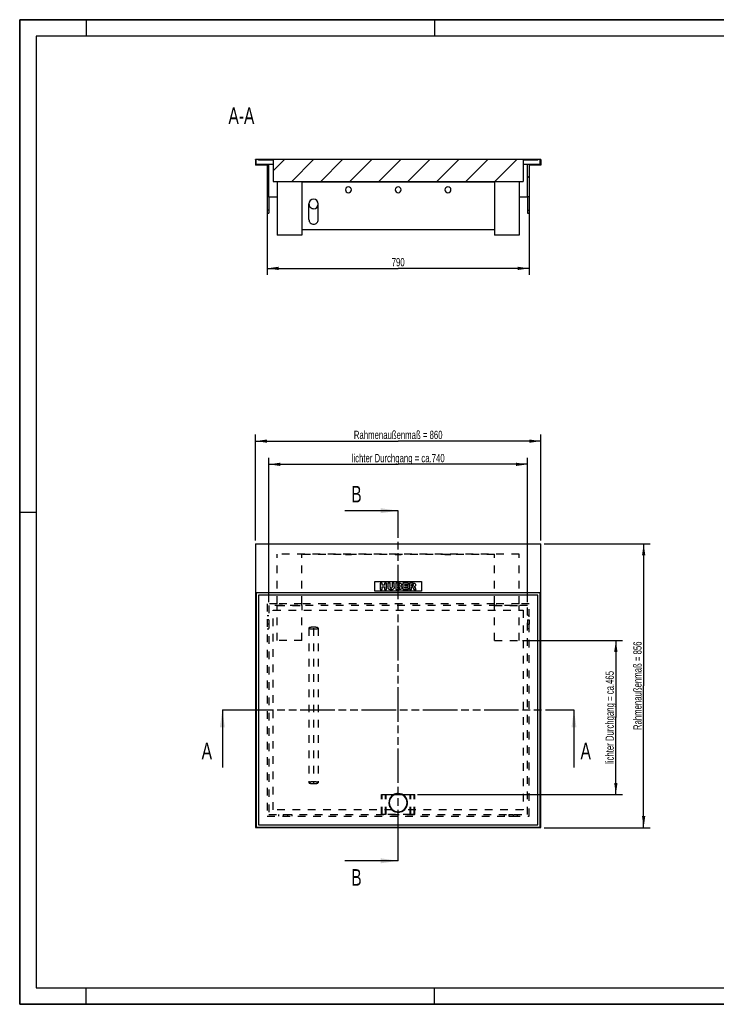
# Model space of a CAD drawing. Header units: millimetres. Extents: x 0 to 4200, y 0 to 3019.
# Tile 1 of 2: x 0 to 2100, y 0 to 2970. Entities that reach past the tile are written whole.
import ezdxf

# ---------------------------------------------------------------- set-up
doc = ezdxf.new("R2010")
doc.units = ezdxf.units.MM
doc.header["$LTSCALE"] = 231
doc.linetypes.add('HIDDEN', pattern=[0.2, 0.1, -0.1])
doc.linetypes.add('PHANTOM', pattern=[0.8, 0.45, -0.05, 0.1, -0.05, 0.1, -0.05])
doc.layers.get('0').update_dxf_attribs({"linetype": 'CONTINUOUS'})
for name, color, linetype in [('_2D-BEM', 7, 'CONTINUOUS'), ('_ACHSEN', 7, 'CONTINUOUS'), ('_KURVEN', 7, 'CONTINUOUS'), ('_ZEICHNUNGSELEM', 7, 'CONTINUOUS'), ('DEFAULT_2', 8, 'HIDDEN'), ('HATCHING_BL0', 7, 'CONTINUOUS'), ('HATCHING_BL1', 7, 'CONTINUOUS')]:
    doc.layers.add(name, color=color, linetype=linetype)
doc.styles.get("Standard").update_dxf_attribs({"font": 'txt', "width": 0.7})
doc.dimstyles.new('DIMSTYLE_2', dxfattribs={"dimtxt": 25, "dimasz": 35, "dimexe": 2, "dimexo": 1, "dimtad": 1, "dimdec": 1, "dimtxsty": 'Standard', "dimblk": '_FILLED', "dimblk1": '_FILLED', "dimblk2": '_FILLED', "dimcen": 0.09, "dimadec": 1, "dimazin": 2, "dimtp": 0.8, "dimtm": 0.8, "dimtfac": 1, "dimtdec": 1, "dimtofl": 0, "dimtmove": 0, "dimatfit": 3, "dimldrblk": '_FILLED', "dimfxl": 1, "dimtolj": 1, "dimarcsym": 0})
doc.dimstyles.get("Standard").update_dxf_attribs({"dimtxt": 25, "dimasz": 35, "dimexe": 2, "dimexo": 1, "dimtad": 1, "dimdec": 1, "dimtxsty": 'Standard', "dimblk": '_FILLED', "dimblk1": '_FILLED', "dimblk2": '_FILLED', "dimcen": 0.09, "dimadec": 1, "dimazin": 2, "dimtol": 1, "dimtp": 0.1, "dimtm": 0.1, "dimtfac": 1, "dimtdec": 1, "dimtofl": 0, "dimtmove": 0, "dimatfit": 3, "dimldrblk": '_FILLED', "dimfxl": 1, "dimtolj": 1, "dimarcsym": 0})

# ---------------------------------------------------------------- blocks, each defined once
blk = doc.blocks.new('_FILLED')
at = {"color": 0, "linetype": 'ByBlock'}
blk.add_solid([(0, 0), (-1, 0.143), (-1, -0.143)], dxfattribs=at)
blk = doc.blocks.new('*D3')
at = {"layer": '_2D-BEM', "color": 2, "linetype": 'Continuous', "transparency": 16777216}
for p, q in [((1581, 1388.8), (1901, 1388.8)), ((1881, 1388.8), (1881, 960.8)), ((1881, 532.8), (1881, 960.8)), ((1581, 532.8), (1901, 532.8))]:
    blk.add_line(p, q, dxfattribs=at)
at = {"layer": '_2D-BEM', "color": 2, "linetype": 'Continuous', "transparency": 16777216, "xscale": 35, "yscale": 35, "zscale": 35}
for p, rotation in [((1881, 1388.8), 90), ((1881, 532.8), 270)]:
    blk.add_blockref('_FILLED', p, dxfattribs=dict(at, rotation=rotation))
at = {"layer": '_2D-BEM', "color": 2, "linetype": 'Continuous', "transparency": 16777216, "insert": (1849.8, 960.8), "char_height": 25, "width": 564.107, "attachment_point": 2, "rotation": 90, "line_spacing_factor": 0.9}
blk.add_mtext('Rahmenaußenmaß = 856', dxfattribs=at)
blk = doc.blocks.new('*D4')
at = {"layer": '_2D-BEM', "color": 2, "linetype": 'Continuous', "transparency": 16777216}
for p, q in [((711, 1398.8), (711, 1718.8)), ((711, 1698.8), (1141, 1698.8)), ((1571, 1698.8), (1141, 1698.8)), ((1571, 1398.8), (1571, 1718.8))]:
    blk.add_line(p, q, dxfattribs=at)
at = {"layer": '_2D-BEM', "color": 2, "linetype": 'Continuous', "transparency": 16777216, "xscale": 35, "yscale": 35, "zscale": 35, "rotation": 180}
blk.add_blockref('_FILLED', (711, 1698.8), dxfattribs=at)
at = {"layer": '_2D-BEM', "color": 2, "linetype": 'Continuous', "transparency": 16777216, "xscale": 35, "yscale": 35, "zscale": 35}
blk.add_blockref('_FILLED', (1571, 1698.8), dxfattribs=at)
at = {"layer": '_2D-BEM', "color": 2, "linetype": 'Continuous', "transparency": 16777216, "insert": (1141, 1730.1), "char_height": 25, "width": 566.786, "attachment_point": 2, "line_spacing_factor": 0.9}
blk.add_mtext('Rahmenaußenmaß = 860', dxfattribs=at)
blk = doc.blocks.new('*D5')
at = {"layer": '_2D-BEM', "color": 2, "linetype": 'Continuous', "transparency": 16777216}
for p, q in [((746, 2425.9), (746, 2199.9)), ((1536, 2425.9), (1536, 2199.9)), ((746, 2219.9), (1141, 2219.9)), ((1536, 2219.9), (1141, 2219.9))]:
    blk.add_line(p, q, dxfattribs=at)
at = {"layer": '_2D-BEM', "color": 2, "linetype": 'Continuous', "transparency": 16777216, "xscale": 35, "yscale": 35, "zscale": 35, "rotation": 180}
blk.add_blockref('_FILLED', (746, 2219.9), dxfattribs=at)
at = {"layer": '_2D-BEM', "color": 2, "linetype": 'Continuous', "transparency": 16777216, "xscale": 35, "yscale": 35, "zscale": 35}
blk.add_blockref('_FILLED', (1536, 2219.9), dxfattribs=at)
at = {"layer": '_2D-BEM', "color": 2, "linetype": 'Continuous', "transparency": 16777216, "insert": (1141, 2251.2), "char_height": 25, "width": 88.393, "attachment_point": 2, "line_spacing_factor": 0.9}
blk.add_mtext('790', dxfattribs=at)
blk = doc.blocks.new('*D8')
at = {"layer": '_2D-BEM', "color": 2, "linetype": 'Continuous', "transparency": 16777216}
for p, q in [((751, 1635.1), (751, 1648.8)), ((751, 1212.8), (751, 1635.1)), ((1531, 1635.1), (1531, 1648.8)), ((1531, 1212.8), (1531, 1635.1)), ((751, 1628.8), (1141, 1628.8)), ((1531, 1628.8), (1141, 1628.8))]:
    blk.add_line(p, q, dxfattribs=at)
at = {"layer": '_2D-BEM', "color": 2, "linetype": 'Continuous', "transparency": 16777216, "xscale": 35, "yscale": 35, "zscale": 35, "rotation": 180}
blk.add_blockref('_FILLED', (751, 1628.8), dxfattribs=at)
at = {"layer": '_2D-BEM', "color": 2, "linetype": 'Continuous', "transparency": 16777216, "xscale": 35, "yscale": 35, "zscale": 35}
blk.add_blockref('_FILLED', (1531, 1628.8), dxfattribs=at)
at = {"layer": '_2D-BEM', "color": 2, "linetype": 'Continuous', "transparency": 16777216, "insert": (1141, 1660.1), "char_height": 25, "width": 680.357, "attachment_point": 2, "line_spacing_factor": 0.9}
blk.add_mtext('lichter Durchgang = ca.740', dxfattribs=at)
blk = doc.blocks.new('*D9')
at = {"layer": '_2D-BEM', "color": 2, "linetype": 'Continuous', "transparency": 16777216}
for p, q in [((1516, 1097.8), (1817.2, 1097.8)), ((1797.2, 1097.8), (1797.2, 865.3)), ((1797.2, 632.8), (1797.2, 865.3)), ((1199.1, 632.8), (1817.2, 632.8))]:
    blk.add_line(p, q, dxfattribs=at)
at = {"layer": '_2D-BEM', "color": 2, "linetype": 'Continuous', "transparency": 16777216, "xscale": 35, "yscale": 35, "zscale": 35}
for p, rotation in [((1797.2, 1097.8), 90), ((1797.2, 632.8), 270)]:
    blk.add_blockref('_FILLED', p, dxfattribs=dict(at, rotation=rotation))
at = {"layer": '_2D-BEM', "color": 2, "linetype": 'Continuous', "transparency": 16777216, "insert": (1766, 865.3), "char_height": 25, "width": 677.679, "attachment_point": 2, "rotation": 90, "line_spacing_factor": 0.9}
blk.add_mtext('lichter Durchgang = ca.465', dxfattribs=at)
blk = doc.blocks.new('XSEC_FILLED')
at = {"color": 0, "linetype": 'ByBlock'}
blk.add_solid([(0, 0), (-1, 0.143), (-1, -0.143)], dxfattribs=at)
blk = doc.blocks.new('HATCHING_BL0', base_point=(1141, 801.1))
at = {"layer": 'HATCHING_BL0', "color": 7, "linetype": 'PHANTOM'}
for p, q in [((611, 887.8), (661, 887.8)), ((661, 887.8), (1621, 887.8)), ((1621, 887.8), (1671, 887.8))]:
    blk.add_line(p, q, dxfattribs=at)
at = {"layer": 'HATCHING_BL0', "color": 7, "linetype": 'Continuous', "char_height": 50, "width": 64.286, "attachment_point": 1, "line_spacing_factor": 0.9}
for insert in [(548.5, 789.3), (1690.7, 789.3)]:
    blk.add_mtext('A', dxfattribs=dict(at, insert=insert))
at = {"layer": 'HATCHING_BL0', "color": 7, "linetype": 'Continuous'}
for points in [[(611, 887.8), (611, 714.3)], [(1671, 887.8), (1671, 714.3)]]:
    blk.add_leader(points, dimstyle='Standard', override={"dimasz": 52.5, "dimtad": 0, "dimldrblk": 'XSEC_FILLED'}, dxfattribs=at)
blk = doc.blocks.new('HATCHING_BL1', base_point=(1060.4, 960.8))
at = {"layer": 'HATCHING_BL1', "color": 7, "linetype": 'PHANTOM'}
for p, q in [((1141, 1438.8), (1141, 1488.8)), ((1141, 482.8), (1141, 1438.8)), ((1141, 432.8), (1141, 482.8))]:
    blk.add_line(p, q, dxfattribs=at)
at = {"layer": 'HATCHING_BL1', "color": 7, "linetype": 'Continuous', "char_height": 50, "width": 58.929, "attachment_point": 1, "line_spacing_factor": 0.9}
for insert in [(999.5, 1563.8), (999.5, 407.8)]:
    blk.add_mtext('B', dxfattribs=dict(at, insert=insert))
at = {"layer": 'HATCHING_BL1', "color": 7, "linetype": 'Continuous'}
for points in [[(1141, 1488.8), (979.9, 1488.8)], [(1141, 432.8), (979.9, 432.8)]]:
    blk.add_leader(points, dimstyle='Standard', override={"dimasz": 52.5, "dimtad": 0, "dimldrblk": 'XSEC_FILLED'}, dxfattribs=at)

msp = doc.modelspace()

# ---------------------------------------------------------------- hatches: boundary and pattern name
at = {"linetype": 'Continuous'}
h = msp.add_hatch(dxfattribs=at)
h.set_pattern_fill('A', color=2, scale=61.844647, angle=45, style=0, pattern_type=0)
h.set_pattern_definition([(45, (0, 0), (-43.7308, 43.7308), [])])
edge = h.paths.add_edge_path()
edge.add_line((1571.01, 2530.92), (1536.01, 2530.92))
edge.add_line((1536.01, 2530.92), (1536.01, 2435.92))
edge.add_line((1536.01, 2435.92), (1531.01, 2435.92))
edge.add_line((1531.01, 2435.92), (1531.01, 2532.92))
edge.add_line((1569.01, 2532.92), (1531.01, 2532.92))
edge.add_line((1569.01, 2532.92), (1569.01, 2547.92))
edge.add_line((1571.01, 2547.92), (1569.01, 2547.92))
edge.add_line((1571.01, 2547.92), (1571.01, 2530.92))
edge = h.paths.add_edge_path()
edge.add_line((746.01, 2530.92), (711.01, 2530.92))
edge.add_line((711.01, 2547.92), (711.01, 2530.92))
edge.add_line((713.01, 2547.92), (711.01, 2547.92))
edge.add_line((713.01, 2532.92), (713.01, 2547.92))
edge.add_line((751.01, 2532.92), (713.01, 2532.92))
edge.add_line((751.01, 2435.92), (751.01, 2532.92))
edge.add_line((751.01, 2435.92), (746.01, 2435.92))
edge.add_line((746.01, 2530.92), (746.01, 2435.92))
edge = h.paths.add_edge_path()
edge.add_line((1562.01, 2547.92), (720.01, 2547.92))
edge.add_line((1562.01, 2545.92), (1562.01, 2547.92))
edge.add_line((1562.01, 2545.92), (1517.51, 2545.92))
edge.add_line((1517.51, 2545.92), (1517.51, 2481.92))
edge.add_line((764.51, 2481.92), (1517.51, 2481.92))
edge.add_line((764.51, 2545.92), (764.51, 2481.92))
edge.add_line((764.51, 2545.92), (720.01, 2545.92))
edge.add_line((720.01, 2545.92), (720.01, 2547.92))
edge = h.paths.add_edge_path()
edge.add_spline(control_points=[(886.01, 2399.81), (886.32, 2399.81), (886.92, 2399.83), (887.82, 2399.92), (888.72, 2400.06), (889.6, 2400.27), (890.47, 2400.54), (891.32, 2400.86), (892.15, 2401.24), (892.96, 2401.67), (893.74, 2402.16), (894.48, 2402.7), (895.19, 2403.28), (895.86, 2403.92), (896.5, 2404.59), (897.08, 2405.31), (897.62, 2406.07), (898.11, 2406.87), (898.55, 2407.69), (898.94, 2408.55), (899.27, 2409.43), (899.54, 2410.33), (899.75, 2411.25), (899.9, 2412.18), (899.99, 2413.12), (900.02, 2414.06), (899.99, 2415), (899.9, 2415.94), (899.75, 2416.87), (899.54, 2417.79), (899.27, 2418.69), (898.94, 2419.57), (898.55, 2420.42), (898.11, 2421.25), (897.62, 2422.04), (897.08, 2422.8), (896.5, 2423.52), (895.86, 2424.2), (895.19, 2424.83), (894.48, 2425.42), (893.74, 2425.96), (892.96, 2426.44), (892.15, 2426.88), (891.32, 2427.26), (890.47, 2427.58), (889.6, 2427.85), (888.72, 2428.05), (887.82, 2428.2), (886.92, 2428.29), (886.32, 2428.31), (886.01, 2428.31)], knot_values=[0, 0, 0, 0, 0.0208333, 0.0416667, 0.0625, 0.0833333, 0.1041667, 0.125, 0.1458333, 0.1666667, 0.1875, 0.2083333, 0.2291667, 0.25, 0.2708333, 0.2916667, 0.3125, 0.3333333, 0.3541667, 0.375, 0.3958333, 0.4166667, 0.4375, 0.4583333, 0.4791667, 0.5, 0.5208333, 0.5416667, 0.5625, 0.5833333, 0.6041667, 0.625, 0.6458333, 0.6666667, 0.6875, 0.7083333, 0.7291667, 0.75, 0.7708333, 0.7916667, 0.8125, 0.8333333, 0.8541667, 0.875, 0.8958333, 0.9166667, 0.9375, 0.9583333, 0.9791667, 1, 1, 1, 1], degree=3, periodic=0)
edge.add_spline(control_points=[(886.01, 2428.31), (885.71, 2428.31), (885.11, 2428.29), (884.21, 2428.2), (883.31, 2428.05), (882.43, 2427.85), (881.56, 2427.58), (880.7, 2427.26), (879.87, 2426.88), (879.07, 2426.44), (878.29, 2425.96), (877.55, 2425.42), (876.83, 2424.83), (876.16, 2424.2), (875.53, 2423.52), (874.95, 2422.8), (874.41, 2422.04), (873.91, 2421.25), (873.48, 2420.42), (873.09, 2419.57), (872.76, 2418.69), (872.49, 2417.79), (872.28, 2416.87), (872.13, 2415.94), (872.03, 2415), (872, 2414.06), (872.03, 2413.12), (872.13, 2412.18), (872.28, 2411.25), (872.49, 2410.33), (872.76, 2409.43), (873.09, 2408.55), (873.48, 2407.69), (873.91, 2406.87), (874.41, 2406.07), (874.95, 2405.31), (875.53, 2404.59), (876.16, 2403.92), (876.83, 2403.28), (877.55, 2402.7), (878.29, 2402.16), (879.07, 2401.67), (879.87, 2401.24), (880.7, 2400.86), (881.56, 2400.54), (882.43, 2400.27), (883.31, 2400.06), (884.21, 2399.92), (885.11, 2399.83), (885.71, 2399.81), (886.01, 2399.81)], knot_values=[0, 0, 0, 0, 0.0208333, 0.0416667, 0.0625, 0.0833333, 0.1041667, 0.125, 0.1458333, 0.1666667, 0.1875, 0.2083333, 0.2291667, 0.25, 0.2708333, 0.2916667, 0.3125, 0.3333333, 0.3541667, 0.375, 0.3958333, 0.4166667, 0.4375, 0.4583333, 0.4791667, 0.5, 0.5208333, 0.5416667, 0.5625, 0.5833333, 0.6041667, 0.625, 0.6458333, 0.6666667, 0.6875, 0.7083333, 0.7291667, 0.75, 0.7708333, 0.7916667, 0.8125, 0.8333333, 0.8541667, 0.875, 0.8958333, 0.9166667, 0.9375, 0.9583333, 0.9791667, 1, 1, 1, 1], degree=3, periodic=0)

# ---------------------------------------------------------------- linework, layer by layer
at = {"color": 7, "linetype": 'Continuous'}
for p, q in [((0, 2970), (4200, 2970)), ((0, 0), (0, 2970)), ((713.01, 2547.92), (711.01, 2547.92)), ((711.01, 2547.92), (711.01, 2530.92)), ((746.01, 2530.92), (711.01, 2530.92)), ((720.01, 2547.92), (713.01, 2547.92)), ((713.01, 2532.92), (713.01, 2547.92)), ((751.01, 2532.92), (713.01, 2532.92)), ((720.01, 2545.92), (720.01, 2547.92)), ((1562.01, 2547.92), (720.01, 2547.92)), ((764.51, 2545.92), (720.01, 2545.92)), ((746.01, 2530.92), (746.01, 2435.92)), ((764.51, 2532.92), (751.01, 2532.92)), ((751.01, 2435.92), (751.01, 2532.92)), ((764.51, 2545.92), (764.51, 2481.92)), ((1517.51, 2545.92), (1517.51, 2481.92)), ((1562.01, 2545.92), (1517.51, 2545.92)), ((1531.01, 2532.92), (1517.51, 2532.92)), ((1569.01, 2532.92), (1531.01, 2532.92)), ((1531.01, 2435.92), (1531.01, 2532.92)), ((1571.01, 2530.92), (1536.01, 2530.92)), ((1536.01, 2530.92), (1536.01, 2435.92)), ((1569.01, 2547.92), (1562.01, 2547.92)), ((1562.01, 2545.92), (1562.01, 2547.92)), ((1571.01, 2547.92), (1569.01, 2547.92)), ((1569.01, 2532.92), (1569.01, 2547.92)), ((1571.01, 2547.92), (1571.01, 2530.92)), ((764.51, 2481.92), (1517.51, 2481.92)), ((776.01, 2481.92), (776.01, 2319.92)), ((851.01, 2481.92), (851.01, 2319.92)), ((1431.01, 2479.92), (851.01, 2479.92)), ((1431.01, 2481.92), (1431.01, 2319.92)), ((1506.01, 2481.92), (1506.01, 2319.92)), ((751.01, 2435.92), (746.01, 2435.92)), ((751.01, 2435.92), (776.01, 2435.92)), ((1506.01, 2435.92), (1531.01, 2435.92)), ((1536.01, 2435.92), (1531.01, 2435.92)), ((872.01, 2366.92), (872.01, 2414.06)), ((900.01, 2366.92), (900.01, 2414.06)), ((746.01, 2385.92), (751.01, 2385.92)), ((1531.01, 2385.92), (1536.01, 2385.92)), ((851.01, 2319.92), (776.01, 2319.92)), ((851.01, 2336.92), (1431.01, 2336.92)), ((1506.01, 2319.92), (1431.01, 2319.92)), ((711.01, 1388.83), (1571.01, 1388.83)), ((711.01, 1388.83), (711.01, 532.83)), ((1571.01, 532.83), (1571.01, 1388.83)), ((1569.01, 1240.83), (713.01, 1240.83)), ((713.01, 1240.83), (713.01, 534.83)), ((1562.01, 1233.83), (720.01, 1233.83)), ((720.01, 1233.83), (720.01, 541.83)), ((1562.01, 541.83), (1562.01, 1233.83)), ((1569.01, 534.83), (1569.01, 1240.83)), ((713.01, 534.83), (1569.01, 534.83)), ((720.01, 541.83), (1562.01, 541.83)), ((711.01, 532.83), (1571.01, 532.83)), ((0, 0), (4200, 0))]:
    msp.add_line(p, q, dxfattribs=at)
at = {"color": 3, "linetype": 'Continuous'}
for p, q in [((0, 2970), (0, 0)), ((4200, 2970), (0, 2970)), ((200, 2970), (200, 2920)), ((1250, 2970), (1250, 2920)), ((0, 1485), (50, 1485)), ((200, 0), (200, 50)), ((1250, 0), (1250, 50)), ((4200, 0), (0, 0))]:
    msp.add_line(p, q, dxfattribs=at)
at = {"color": 5, "linetype": 'Continuous'}
for p, q in [((50, 2920), (50, 50)), ((4150, 2920), (50, 2920)), ((50, 50), (4150, 50))]:
    msp.add_line(p, q, dxfattribs=at)
at = {"color": 7, "linetype": 'Continuous'}
for start, end in [(90, 270), (270, 90)]:
    msp.add_arc((1141.01, 607.83), 27, start, end, dxfattribs=at)
for start_param, end_param in [(0, 1.5707963), (1.5707963, 3.1415927), (4.712389, 6.2831853), (3.1415927, 4.712389)]:
    msp.add_ellipse((886.01, 2414.06), major_axis=(0, 14.25), ratio=0.9822758, start_param=start_param, end_param=end_param, dxfattribs=at)
for points, knots in [([(872.01, 2366.92), (872.01, 2365.14), (872.75, 2361.51), (875.87, 2356.94), (880.52, 2353.88), (884.19, 2353.17), (886.01, 2353.17)], [0, 0, 0, 0, 0.2479313, 0.4970795, 0.7479384, 1, 1, 1, 1]), ([(886.01, 2353.17), (887.83, 2353.17), (891.5, 2353.88), (896.16, 2356.94), (899.28, 2361.51), (900.01, 2365.14), (900.01, 2366.92)], [0, 0, 0, 0, 0.2520616, 0.5029205, 0.7520687, 1, 1, 1, 1])]:
    msp.add_open_spline(points, degree=3, knots=knots, dxfattribs=at)
at = {"layer": '_ACHSEN', "color": 7, "linetype": 'Continuous'}
for p, q in [((746.01, 2435.92), (746.01, 2395.92)), ((751.01, 2435.92), (751.01, 2395.92)), ((1531.01, 2435.92), (1531.01, 2395.92)), ((1536.01, 2435.92), (1536.01, 2395.92)), ((746.01, 2395.92), (746.01, 2394.42)), ((751.01, 2395.92), (746.01, 2395.92)), ((746.01, 2394.42), (746.01, 2385.92)), ((751.01, 2395.92), (751.01, 2394.42)), ((751.01, 2394.42), (751.01, 2385.92)), ((1531.01, 2395.92), (1531.01, 2394.42)), ((1531.01, 2395.92), (1536.01, 2395.92)), ((1531.01, 2394.42), (1531.01, 2385.92)), ((1536.01, 2395.92), (1536.01, 2394.42)), ((1536.01, 2394.42), (1536.01, 2385.92))]:
    msp.add_line(p, q, dxfattribs=at)
at = {"layer": '_ACHSEN', "color": 8, "linetype": 'HIDDEN'}
for p, q in [((982.01, 1356.83), (982.01, 1357.83)), ((982.01, 1357.83), (1000.01, 1357.83)), ((982.01, 1356.83), (1000.01, 1356.83)), ((1000.01, 1356.83), (1000.01, 1357.83)), ((1132.01, 1356.83), (1132.01, 1357.83)), ((1132.01, 1357.83), (1150.01, 1357.83)), ((1132.01, 1356.83), (1150.01, 1356.83)), ((1150.01, 1356.83), (1150.01, 1357.83)), ((1282.01, 1356.83), (1282.01, 1357.83)), ((1282.01, 1357.83), (1300.01, 1357.83)), ((1282.01, 1356.83), (1300.01, 1356.83)), ((1300.01, 1356.83), (1300.01, 1357.83)), ((746.01, 1172.83), (751.01, 1172.83)), ((751.01, 1159.33), (746.01, 1159.33)), ((746.01, 1159.33), (746.01, 1146.33)), ((751.01, 1159.33), (751.01, 1146.33)), ((1536.01, 1172.83), (1531.01, 1172.83)), ((1531.01, 1159.33), (1536.01, 1159.33)), ((1531.01, 1159.33), (1531.01, 1146.33)), ((1536.01, 1159.33), (1536.01, 1146.33)), ((751.01, 1146.33), (746.01, 1146.33)), ((746.01, 1132.83), (751.01, 1132.83)), ((1531.01, 1146.33), (1536.01, 1146.33)), ((1536.01, 1132.83), (1531.01, 1132.83)), ((1123.08, 586.33), (764.51, 586.33)), ((781.01, 567.83), (781.01, 572.83)), ((794.51, 572.83), (794.51, 567.83)), ((794.51, 572.83), (807.51, 572.83)), ((794.51, 567.83), (807.51, 567.83)), ((807.51, 572.83), (807.51, 567.83)), ((821.01, 567.83), (821.01, 572.83)), ((1517.51, 586.33), (1158.95, 586.33)), ((1461.01, 567.83), (1461.01, 572.83)), ((1474.51, 572.83), (1474.51, 567.83)), ((1474.51, 572.83), (1487.51, 572.83)), ((1474.51, 567.83), (1487.51, 567.83)), ((1487.51, 572.83), (1487.51, 567.83)), ((1501.01, 567.83), (1501.01, 572.83))]:
    msp.add_line(p, q, dxfattribs=at)
at = {"layer": '_ACHSEN', "color": 7, "linetype": 'Continuous'}
for centre, radius, start, end in [((991.01, 2456.92), 9, 0, 180), ((1141.01, 2456.92), 9, 0, 180), ((1291.01, 2456.92), 9, 0, 180), ((991.01, 2456.92), 9, 180, 360), ((1141.01, 2456.92), 9, 180, 360), ((1291.01, 2456.92), 9, 180, 360), ((1141.01, 607.83), 28, 0, 180), ((1141.01, 607.83), 28, 180, 360)]:
    msp.add_arc(centre, radius, start, end, dxfattribs=at)
at = {"layer": '_ACHSEN', "color": 8, "linetype": 'HIDDEN'}
for start, end in [(0, 180), (180, 230.16185), (309.83815, 360), (230.16185, 230.34339), (230.34339, 309.65661), (309.65661, 309.83815)]:
    msp.add_arc((1141.01, 607.83), 28, start, end, dxfattribs=at)
at = {"layer": '_KURVEN', "color": 4, "linetype": 'Continuous'}
for p, q in [((1071.01, 1275.83), (1211.01, 1275.83)), ((1071.01, 1245.83), (1071.01, 1275.83)), ((1086.92, 1270.83), (1086.92, 1250.83)), ((1093.1, 1270.83), (1086.92, 1270.83)), ((1086.92, 1250.83), (1093.1, 1250.83)), ((1093.1, 1263.83), (1093.1, 1270.83)), ((1099.85, 1263.83), (1093.1, 1263.83)), ((1093.1, 1250.83), (1093.1, 1258.92)), ((1093.1, 1258.92), (1099.85, 1258.92)), ((1106.06, 1270.83), (1099.85, 1270.83)), ((1099.85, 1270.83), (1099.85, 1263.83)), ((1099.85, 1258.92), (1099.85, 1250.83)), ((1099.85, 1250.83), (1106.06, 1250.83)), ((1106.06, 1250.83), (1106.06, 1270.83)), ((1116.35, 1270.83), (1110.18, 1270.83)), ((1110.18, 1270.83), (1110.18, 1258.9)), ((1116.35, 1258.62), (1116.35, 1270.83)), ((1123.18, 1270.83), (1123.18, 1258.62)), ((1129.35, 1270.83), (1123.18, 1270.83)), ((1129.35, 1258.9), (1129.35, 1270.83)), ((1133.46, 1270.83), (1133.46, 1250.83)), ((1145.02, 1270.83), (1133.46, 1270.83)), ((1133.46, 1250.83), (1144.12, 1250.83)), ((1139.69, 1262.98), (1139.69, 1266.78)), ((1139.69, 1266.78), (1142.42, 1266.78)), ((1142.38, 1262.98), (1139.69, 1262.98)), ((1139.69, 1255.13), (1139.69, 1259.18)), ((1139.69, 1259.18), (1142.83, 1259.18)), ((1142.84, 1255.13), (1139.69, 1255.13)), ((1155.16, 1270.83), (1155.16, 1250.83)), ((1171.72, 1270.83), (1155.16, 1270.83)), ((1155.16, 1250.83), (1172.02, 1250.83)), ((1161.35, 1263.38), (1161.35, 1266.56)), ((1161.35, 1266.56), (1171.72, 1266.56)), ((1170.97, 1263.38), (1161.35, 1263.38)), ((1161.35, 1255.36), (1161.35, 1259.3)), ((1161.35, 1259.3), (1170.97, 1259.3)), ((1172.02, 1255.36), (1161.35, 1255.36)), ((1170.97, 1259.3), (1170.97, 1263.38)), ((1171.72, 1266.56), (1171.72, 1270.83)), ((1172.02, 1250.83), (1172.02, 1255.36)), ((1185.73, 1270.83), (1175.43, 1270.83)), ((1175.43, 1270.83), (1175.43, 1250.83)), ((1175.43, 1250.83), (1181.64, 1250.83)), ((1181.64, 1262.72), (1181.64, 1266.79)), ((1181.64, 1266.79), (1184.36, 1266.79)), ((1184.25, 1262.72), (1181.64, 1262.72)), ((1181.64, 1250.83), (1181.64, 1258.95)), ((1181.64, 1258.95), (1182.19, 1258.95)), ((1184.82, 1256.94), (1188.12, 1250.83)), ((1188.12, 1250.83), (1195.11, 1250.83)), ((1195.11, 1250.83), (1192.11, 1256.61)), ((1211.01, 1275.83), (1211.01, 1245.83)), ((1211.01, 1245.83), (1071.01, 1245.83))]:
    msp.add_line(p, q, dxfattribs=at)
at = {"layer": '_KURVEN', "color": 8, "linetype": 'HIDDEN'}
msp.add_line((886.01, 1134.83), (886.01, 668.43), dxfattribs=at)
at = {"layer": '_KURVEN', "color": 4, "linetype": 'Continuous'}
for points in [[(1110.75, 1255.52), (1110.37, 1256.8), (1110.18, 1257.92), (1110.18, 1258.9)], [(1112.07, 1253.22), (1111.42, 1253.97), (1110.99, 1254.73), (1110.75, 1255.52)], [(1114.19, 1251.49), (1113.42, 1251.91), (1112.71, 1252.48), (1112.07, 1253.22)], [(1117.07, 1250.69), (1115.93, 1250.83), (1114.96, 1251.09), (1114.19, 1251.49)], [(1116.35, 1258.62), (1116.35, 1257.53), (1116.65, 1256.68), (1117.25, 1256.07)], [(1120.26, 1250.49), (1119.28, 1250.49), (1118.22, 1250.56), (1117.07, 1250.69)], [(1117.25, 1256.07), (1117.85, 1255.45), (1118.69, 1255.15), (1119.77, 1255.15)], [(1119.77, 1255.15), (1120.84, 1255.15), (1121.67, 1255.45), (1122.27, 1256.05)], [(1124.58, 1251.15), (1123.39, 1250.72), (1121.94, 1250.49), (1120.26, 1250.49)], [(1122.27, 1256.05), (1122.87, 1256.65), (1123.18, 1257.51), (1123.18, 1258.62)], [(1127.06, 1252.81), (1126.27, 1252.02), (1125.45, 1251.47), (1124.58, 1251.15)], [(1128.79, 1255.56), (1128.42, 1254.51), (1127.85, 1253.6), (1127.06, 1252.81)], [(1129.35, 1258.9), (1129.35, 1257.72), (1129.16, 1256.61), (1128.79, 1255.56)], [(1142.38, 1262.98), (1143.33, 1262.98), (1144, 1263.15), (1144.38, 1263.47)], [(1144.38, 1266.29), (1144, 1266.61), (1143.35, 1266.78), (1142.42, 1266.78)], [(1145.09, 1258.63), (1144.66, 1258.99), (1143.91, 1259.18), (1142.83, 1259.18)], [(1142.84, 1255.13), (1143.91, 1255.13), (1144.66, 1255.3), (1145.09, 1255.68)], [(1146.89, 1251.1), (1145.5, 1250.91), (1144.57, 1250.83), (1144.12, 1250.83)], [(1144.96, 1264.92), (1144.96, 1265.49), (1144.77, 1265.96), (1144.38, 1266.29)], [(1144.38, 1263.47), (1144.77, 1263.8), (1144.96, 1264.29), (1144.96, 1264.92)], [(1145.02, 1270.83), (1146.95, 1270.83), (1148.42, 1270.35), (1149.46, 1269.4)], [(1145.75, 1257.21), (1145.75, 1257.8), (1145.53, 1258.28), (1145.09, 1258.63)], [(1145.09, 1255.68), (1145.53, 1256.07), (1145.75, 1256.57), (1145.75, 1257.21)], [(1149.24, 1251.75), (1148.72, 1251.46), (1147.93, 1251.24), (1146.89, 1251.1)], [(1149.91, 1262.8), (1149.42, 1262.23), (1148.69, 1261.8), (1147.75, 1261.47)], [(1147.75, 1261.47), (1149.19, 1261.11), (1150.24, 1260.53), (1150.92, 1259.68)], [(1151.22, 1253.72), (1150.73, 1252.89), (1150.07, 1252.23), (1149.24, 1251.75)], [(1149.46, 1269.4), (1150.5, 1268.44), (1151.01, 1267.25), (1151.01, 1265.85)], [(1151.01, 1265.85), (1151.01, 1264.66), (1150.65, 1263.65), (1149.91, 1262.8)], [(1150.92, 1259.68), (1151.6, 1258.84), (1151.94, 1257.79), (1151.94, 1256.52)], [(1151.94, 1256.52), (1151.94, 1255.48), (1151.7, 1254.54), (1151.22, 1253.72)], [(1183.69, 1258.47), (1183.25, 1258.78), (1182.75, 1258.95), (1182.19, 1258.95)], [(1184.82, 1256.94), (1184.39, 1257.73), (1184.03, 1258.24), (1183.69, 1258.47)], [(1184.25, 1262.72), (1184.52, 1262.72), (1185.07, 1262.81), (1185.89, 1262.99)], [(1186.66, 1266.27), (1186.25, 1266.61), (1185.48, 1266.79), (1184.36, 1266.79)], [(1185.73, 1270.83), (1187.64, 1270.83), (1189.1, 1270.66), (1190.11, 1270.34)], [(1185.89, 1262.99), (1186.29, 1263.08), (1186.62, 1263.28), (1186.88, 1263.62)], [(1187.28, 1264.78), (1187.28, 1265.43), (1187.07, 1265.92), (1186.66, 1266.27)], [(1186.88, 1263.62), (1187.14, 1263.95), (1187.28, 1264.35), (1187.28, 1264.78)], [(1190.82, 1260.44), (1190.29, 1260.12), (1189.57, 1259.86), (1188.64, 1259.65)], [(1188.64, 1259.65), (1189.38, 1259.4), (1189.92, 1259.15), (1190.25, 1258.91)], [(1190.11, 1270.34), (1191.12, 1270.01), (1191.93, 1269.4), (1192.55, 1268.51)], [(1190.25, 1258.91), (1190.48, 1258.74), (1190.81, 1258.4), (1191.24, 1257.85)], [(1192.77, 1262.39), (1192.3, 1261.59), (1191.64, 1260.94), (1190.82, 1260.44)], [(1191.24, 1257.85), (1191.67, 1257.32), (1191.96, 1256.91), (1192.11, 1256.61)], [(1192.55, 1268.51), (1193.17, 1267.62), (1193.48, 1266.54), (1193.48, 1265.28)], [(1193.48, 1265.28), (1193.48, 1264.16), (1193.24, 1263.2), (1192.77, 1262.39)]]:
    msp.add_open_spline(points, degree=3, dxfattribs=at)
at = {"layer": 'DEFAULT_2', "color": 8, "linetype": 'HIDDEN'}
for p, q in [((776.01, 1207.83), (776.01, 1357.83)), ((1506.01, 1357.83), (776.01, 1357.83)), ((851.01, 1356.83), (851.01, 1357.83)), ((1431.01, 1356.83), (851.01, 1356.83)), ((851.01, 1207.83), (851.01, 1356.83)), ((1431.01, 1356.83), (1431.01, 1357.83)), ((1431.01, 1207.83), (1431.01, 1356.83)), ((1506.01, 1207.83), (1506.01, 1357.83)), ((746.01, 1207.83), (746.01, 567.83)), ((776.01, 1207.83), (746.01, 1207.83)), ((1531.01, 1202.83), (751.01, 1202.83)), ((751.01, 1202.83), (751.01, 572.83)), ((764.51, 1189.33), (1517.51, 1189.33)), ((764.51, 586.33), (764.51, 1189.33)), ((851.01, 1207.83), (776.01, 1207.83)), ((776.01, 1202.83), (851.01, 1202.83)), ((776.01, 1189.33), (776.01, 1202.83)), ((776.01, 1097.83), (776.01, 1189.33)), ((1431.01, 1207.83), (851.01, 1207.83)), ((851.01, 1202.83), (851.01, 1207.83)), ((851.01, 1202.83), (851.01, 1189.33)), ((851.01, 1097.83), (851.01, 1189.33)), ((1506.01, 1207.83), (1431.01, 1207.83)), ((1431.01, 1202.83), (1431.01, 1207.83)), ((1431.01, 1202.83), (1506.01, 1202.83)), ((1431.01, 1189.33), (1431.01, 1202.83)), ((1431.01, 1097.83), (1431.01, 1189.33)), ((1536.01, 1207.83), (1506.01, 1207.83)), ((1506.01, 1189.33), (1506.01, 1202.83)), ((1506.01, 1097.83), (1506.01, 1189.33)), ((1517.51, 1189.33), (1517.51, 586.33)), ((1531.01, 572.83), (1531.01, 1202.83)), ((1536.01, 567.83), (1536.01, 1207.83)), ((872.01, 1134.83), (872.01, 668.43)), ((900.01, 1134.83), (900.01, 668.43)), ((851.01, 1097.83), (776.01, 1097.83)), ((1431.01, 1097.83), (1506.01, 1097.83)), ((1091.01, 572.83), (1091.01, 632.83)), ((1091.01, 632.83), (1092.95, 632.83)), ((1092.95, 632.83), (1104.47, 632.83)), ((1092.95, 572.83), (1092.95, 632.83)), ((1102.93, 572.83), (1102.93, 632.83)), ((1104.47, 632.83), (1128.41, 632.83)), ((1104.47, 572.83), (1104.47, 632.83)), ((1128.41, 632.83), (1130.82, 632.83)), ((1130.82, 632.83), (1151.21, 632.83)), ((1151.21, 632.83), (1153.62, 632.83)), ((1153.62, 632.83), (1177.56, 632.83)), ((1177.56, 632.83), (1189.08, 632.83)), ((1177.56, 572.83), (1177.56, 632.83)), ((1179.09, 572.83), (1179.09, 632.83)), ((1189.08, 632.83), (1191.01, 632.83)), ((1189.08, 572.83), (1189.08, 632.83)), ((1191.01, 572.83), (1191.01, 632.83)), ((746.01, 567.83), (1536.01, 567.83)), ((751.01, 572.83), (1531.01, 572.83)), ((1102.53, 572.83), (1091.01, 572.83)), ((1179.5, 572.83), (1102.53, 572.83)), ((1191.01, 572.83), (1179.5, 572.83))]:
    msp.add_line(p, q, dxfattribs=at)
for points, knots in [([(886.01, 1137.45), (885.1, 1137.45), (883.32, 1137.42), (880.72, 1137.28), (878.33, 1137.04), (876.23, 1136.73), (874.71, 1136.39), (873.7, 1136.08), (873.11, 1135.86), (872.64, 1135.62), (872.3, 1135.37), (872.07, 1135.11), (872.01, 1134.92), (872.01, 1134.83)], [0, 0, 0, 0, 0.1867297, 0.3665428, 0.5328206, 0.6795441, 0.8016217, 0.8522089, 0.8954005, 0.9311176, 0.9596183, 0.9818241, 1, 1, 1, 1]), ([(872.01, 1134.83), (872.01, 1134.74), (872.07, 1134.54), (872.3, 1134.28), (872.64, 1134.04), (873.11, 1133.8), (873.7, 1133.57), (874.71, 1133.26), (876.23, 1132.93), (878.33, 1132.62), (880.72, 1132.38), (883.32, 1132.24), (885.1, 1132.2), (886.01, 1132.2)], [0, 0, 0, 0, 0.0181759, 0.0403817, 0.0688824, 0.1045995, 0.1477911, 0.1983783, 0.3204559, 0.4671794, 0.6334572, 0.8132703, 1, 1, 1, 1]), ([(900.01, 1134.83), (900.01, 1134.92), (899.96, 1135.11), (899.73, 1135.37), (899.39, 1135.62), (898.92, 1135.86), (898.33, 1136.08), (897.32, 1136.39), (895.8, 1136.73), (893.7, 1137.04), (891.31, 1137.28), (888.71, 1137.42), (886.92, 1137.45), (886.01, 1137.45)], [0, 0, 0, 0, 0.0181759, 0.0403817, 0.0688824, 0.1045995, 0.1477911, 0.1983783, 0.3204559, 0.4671794, 0.6334572, 0.8132703, 1, 1, 1, 1]), ([(886.01, 1132.2), (886.92, 1132.2), (888.71, 1132.24), (891.31, 1132.38), (893.7, 1132.62), (895.8, 1132.93), (897.32, 1133.26), (898.33, 1133.57), (898.92, 1133.8), (899.39, 1134.04), (899.73, 1134.28), (899.96, 1134.54), (900.01, 1134.74), (900.01, 1134.83)], [0, 0, 0, 0, 0.1867297, 0.3665428, 0.5328206, 0.6795441, 0.8016217, 0.8522089, 0.8954005, 0.9311176, 0.9596183, 0.9818241, 1, 1, 1, 1]), ([(886.01, 671.05), (885.1, 671.05), (883.32, 671.02), (880.72, 670.88), (878.33, 670.64), (876.23, 670.33), (874.71, 669.99), (873.7, 669.68), (873.11, 669.46), (872.64, 669.22), (872.3, 668.97), (872.07, 668.71), (872.01, 668.52), (872.01, 668.43)], [0, 0, 0, 0, 0.1867297, 0.3665428, 0.5328206, 0.6795441, 0.8016217, 0.8522089, 0.8954005, 0.9311176, 0.9596183, 0.9818241, 1, 1, 1, 1]), ([(872.01, 668.43), (872.01, 668.34), (872.07, 668.14), (872.3, 667.88), (872.64, 667.64), (873.11, 667.4), (873.7, 667.17), (874.71, 666.86), (876.23, 666.53), (878.33, 666.22), (880.72, 665.98), (883.32, 665.84), (885.1, 665.8), (886.01, 665.8)], [0, 0, 0, 0, 0.0181759, 0.0403817, 0.0688824, 0.1045995, 0.1477911, 0.1983783, 0.3204559, 0.4671794, 0.6334572, 0.8132703, 1, 1, 1, 1]), ([(900.01, 668.43), (900.01, 668.52), (899.96, 668.71), (899.73, 668.97), (899.39, 669.22), (898.92, 669.46), (898.33, 669.68), (897.32, 669.99), (895.8, 670.33), (893.7, 670.64), (891.31, 670.88), (888.71, 671.02), (886.92, 671.05), (886.01, 671.05)], [0, 0, 0, 0, 0.0181759, 0.0403817, 0.0688824, 0.1045995, 0.1477911, 0.1983783, 0.3204559, 0.4671794, 0.6334572, 0.8132703, 1, 1, 1, 1]), ([(886.01, 665.8), (886.92, 665.8), (888.71, 665.84), (891.31, 665.98), (893.7, 666.22), (895.8, 666.53), (897.32, 666.86), (898.33, 667.17), (898.92, 667.4), (899.39, 667.64), (899.73, 667.88), (899.96, 668.14), (900.01, 668.34), (900.01, 668.43)], [0, 0, 0, 0, 0.1867297, 0.3665428, 0.5328206, 0.6795441, 0.8016217, 0.8522089, 0.8954005, 0.9311176, 0.9596183, 0.9818241, 1, 1, 1, 1])]:
    msp.add_open_spline(points, degree=3, knots=knots, dxfattribs=at)

# ---------------------------------------------------------------- block references
at = {"layer": 'HATCHING_BL0'}
msp.add_blockref('HATCHING_BL0', (1141.01, 801.06), dxfattribs=at)
at = {"layer": 'HATCHING_BL1'}
msp.add_blockref('HATCHING_BL1', (1060.44, 960.83), dxfattribs=at)

# ---------------------------------------------------------------- texts
at = {"layer": '_ZEICHNUNGSELEM', "color": 2, "linetype": 'Continuous', "insert": (707.36, 2705.24), "char_height": 50, "width": 182.1429, "attachment_point": 3, "line_spacing_factor": 0.9}
msp.add_mtext('A-A', dxfattribs=at)

# ---------------------------------------------------------------- dimensions: what is measured, and where the dimension line sits
at = {"layer": '_2D-BEM', "color": 2, "linetype": 'Continuous'}
dim = msp.add_linear_dim(base=(1536.01, 2219.92), p1=(746.01, 2426.92), p2=(1536.01, 2426.92), dimstyle='DIMSTYLE_2', dxfattribs=at)
dim.commit()
dim.dimension.update_dxf_attribs({"geometry": '*D5', "text_midpoint": (1137.44, 2219.92), "dimtype": 160})
dim = msp.add_linear_dim(base=(1571.01, 1698.83), p1=(711.01, 1397.83), p2=(1571.01, 1397.83), text='Rahmenaußenmaß = <>', dimstyle='DIMSTYLE_2', dxfattribs=at)
dim.commit()
dim.dimension.update_dxf_attribs({"geometry": '*D4', "text_midpoint": (1141.01, 1698.83), "dimtype": 160})
for base, p1, p2, angle, text, picture, middle in [((751.01, 1628.83), (1531.01, 1211.83), (751.01, 1211.83), 180, 'lichter Durchgang = ca.740', '*D8', (1141.01, 1628.83)), ((1881.01, 532.83), (1580.01, 1388.83), (1580.01, 532.83), 270, 'Rahmenaußenmaß = <>', '*D3', (1881.01, 960.83)), ((1797.21, 632.83), (1515.01, 1097.83), (1198.08, 632.83), 270, 'lichter Durchgang = ca.<>', '*D9', (1797.21, 865.33))]:
    dim = msp.add_linear_dim(base=base, p1=p1, p2=p2, angle=angle, text=text, dimstyle='DIMSTYLE_2', dxfattribs=at)
    dim.commit()
    dim.dimension.update_dxf_attribs({"geometry": picture, "text_midpoint": middle, "dimtype": 160})

doc.saveas('drawing.dxf')
